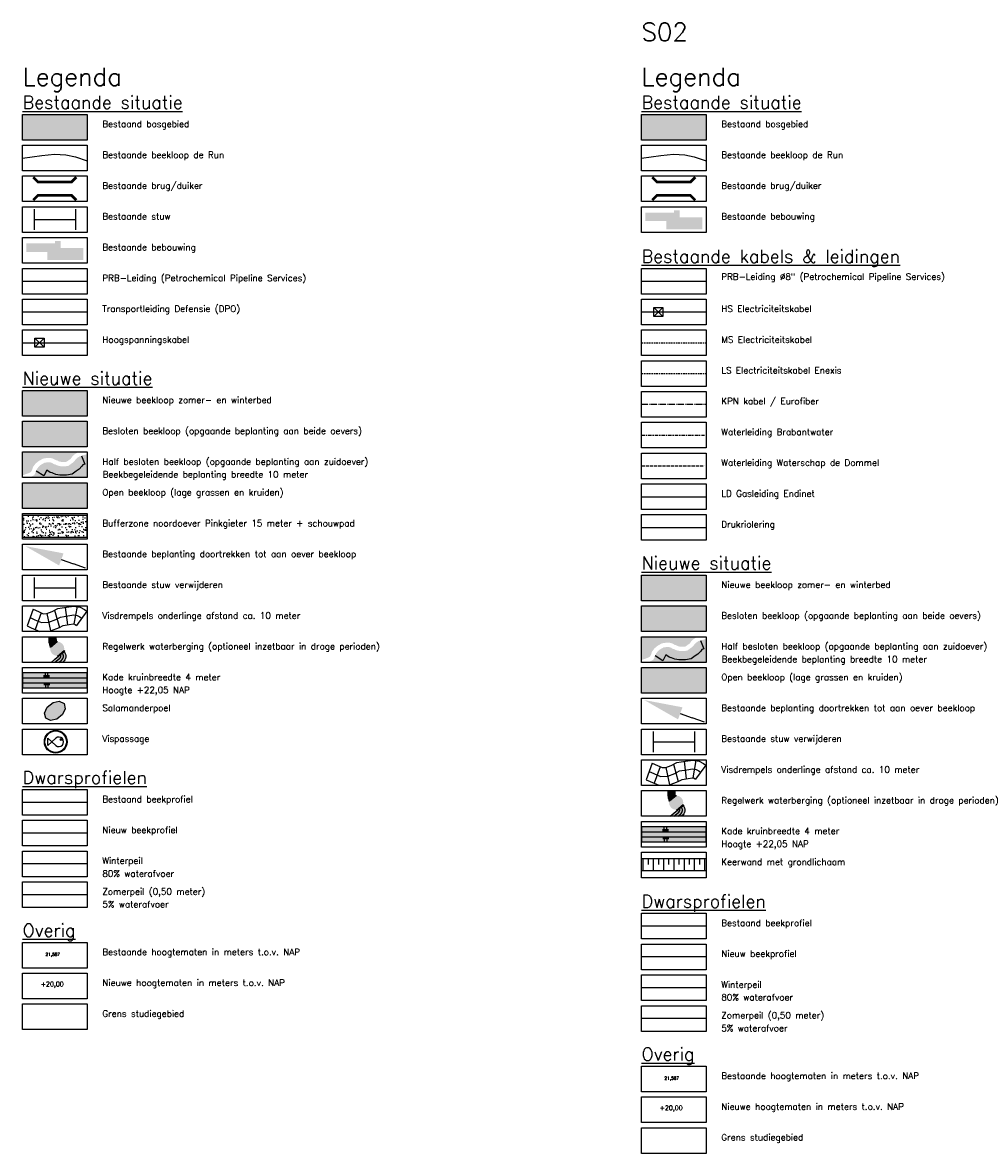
# Model space of a CAD drawing. Header units: metres. Extents: x 157363 to 163901, y 363627 to 366951.
# Tile 2 of 9: x 157363 to 158111, y 365309 to 366190. Entities that reach past the tile are written whole.
import ezdxf
from ezdxf.enums import TextEntityAlignment as Align

# ---------------------------------------------------------------- set-up
doc = ezdxf.new("R2010")
doc.units = ezdxf.units.M
for name, pattern in [('ACAD_ISO05W100_3', [3.4, 2.5, -0.3, 0, -0.3, 0, -0.3]), ('DASHDOT3', [5.08, 2.54, -1.27, 0, -1.27]), ('DIVIDE4', [3.15, 1.26, -0.63, 0, -0.63, 0, -0.63]), ('HIDDEN4', [0.9525, 0.635, -0.3175])]:
    doc.linetypes.add(name, pattern=pattern)
doc.layers.get('defpoints').update_dxf_attribs({"lineweight": 50})
for name, color, linetype, true_color in [('Begroeiing in winterbed', 7, 'Continuous', 0x45713d), ('Grasland in winterbed', 7, 'Continuous', 0x71c350), ('Salamanderpoel', 7, 'Continuous', 0xb0c7f3), ('Stuw te verwijdereen', 1, 'Continuous', 0xff0000)]:
    doc.layers.add(name, color=color, linetype=linetype, true_color=true_color)
for name, color, linetype in [('Bufferzone + onderhoudspad', 55, 'Continuous'), ('D_KLE_ELECTRA LAAGSPANNING_ENEXIS', 170, 'HIDDEN4'), ('D_KLE_ELECTRA MIDDENSPANNING', 80, 'HIDDEN4'), ('D_KLE_GAS LD_ENDINET', 170, 'GAS_LINE_LD'), ('D_KLE_KPN', 80, 'ACAD_ISO05W100_3'), ('D_KLE_WATERLEIDING_BRABANTWATER', 170, 'DASHDOT3'), ('D_KLE_WATERLEIDING_WATERSCHAP DE DOMMEL', 170, 'DIVIDE4'), ('Defensie Pijpleiding Organisatie', 32, 'Continuous'), ('Doortrekken beplanting tot aan waterloop', 1, 'Continuous'), ('Drempels', 7, 'Continuous'), ('Dwarsprofielen', 7, 'Continuous'), ('Hoogspanningsleiding', 2, 'Continuous'), ('Hoogspanningsmast', 2, 'Continuous'), ('O_GRO_KEERMUUR', 6, 'Continuous'), ('O_GRO_TALUDLIJN', 6, 'Continuous'), ('O_RIO_ONDER DRUK', 4, 'Persleiding'), ('O_WEG_DAMWAND', 1, 'ZIGZAG2'), ('Petrochemical Pipeline Services', 24, 'Continuous'), ('Regelwerk waterberging', 36, 'Continuous'), ('Stuw', 4, 'Continuous'), ('Tekst maatregelen', 1, 'Continuous'), ('Z_ZZZ_BESTAANDE HOOGTEN', 8, 'Continuous'), ('Z_ZZZ_LEGENDA', 3, 'Continuous'), ('Z_ZZZ_T018', 1, 'Continuous'), ('Z_ZZZ_T025', 3, 'Continuous'), ('Z_ZZZ_T050', 4, 'Continuous'), ('Z_ZZZ_T070', 5, 'Continuous')]:
    doc.layers.add(name, color=color, linetype=linetype)
doc.styles.add('ROMANS', font='ROMANS')
doc.styles.add('ROMANS1_500_25', font='romans.shx', dxfattribs={"height": 1.25})
doc.styles.add('ROMANS1_500_50', font='romans.shx', dxfattribs={"height": 2.5})
doc.linetypes.add('GAS_LINE_LD', pattern='A,2,-1.016,["GAS-LD",Standard,S=0.508,R=0,X=-0.508,Y=-0.254],-2.8', length=5.816)
doc.linetypes.add('Persleiding', pattern='A,1,-2.5,[11,DHV.shx,S=0.8,R=0,X=0,Y=0],-2.5', length=6)
doc.linetypes.add('ZIGZAG2', pattern='A,0.000635,-0.129,[131,ltypeshp.shx,S=0.129,R=0,X=-0.129,Y=0],-0.258,[131,ltypeshp.shx,S=0.129,R=180,X=0.129,Y=0],-0.129', length=0.516635)
doc.dimstyles.get("Standard").update_dxf_attribs({"dimtxt": 0.18, "dimasz": 0.18, "dimexe": 0.18, "dimexo": 0.0625, "dimgap": 0.09, "dimtad": 0, "dimtih": 1, "dimtoh": 1, "dimdec": 4, "dimzin": 0, "dimdsep": 46, "dimtxsty": 'Standard', "dimcen": 0.09, "dimadec": 0, "dimazin": 0, "dimtfac": 1, "dimtdec": 4, "dimtofl": 0, "dimtmove": 0, "dimatfit": 3, "dimfxl": 1, "dimtolj": 1, "dimtzin": 0, "dimarcsym": 0})

# ---------------------------------------------------------------- blocks, each defined once
blk = doc.blocks.new('*D27')
at = {"layer": 'defpoints', "color": 0, "transparency": 16777216}
for p in [(157365.43, 365781.96), (157412.32, 365764.66), (157412.32, 365764.66)]:
    blk.add_point(p, dxfattribs=at)
at = {"layer": 'Doortrekken beplanting tot aan waterloop', "color": 0, "lineweight": -2, "transparency": 16777216}
for p in [(157393.57, 365771.57), (157412.32, 365764.66)]:
    blk.add_line(p, (157402.95, 365768.11), dxfattribs=at)
at = {"layer": 'Doortrekken beplanting tot aan waterloop', "color": 0, "transparency": 16777216}
blk.add_solid([(157395.3, 365776.27), (157391.84, 365766.88), (157365.43, 365781.96)], dxfattribs=at)
at = {"layer": 'Doortrekken beplanting tot aan waterloop', "color": 0, "transparency": 16777216, "insert": (157402.95, 365768.11), "char_height": 0.0001, "attachment_point": 5}
blk.add_mtext('\\A1;.', dxfattribs=at)
blk = doc.blocks.new('_None')
blk = doc.blocks.new('HOOGSPANNINGSMAST', base_point=(145352.943551, 377227.742))
at = {"layer": 'Hoogspanningsmast'}
blk.add_lwpolyline([(145352.943551, 377226.742), (145351.943551, 377227.742), (145352.943551, 377228.742), (145353.943551, 377227.742)], close=True, dxfattribs=at)
for points in [[(145352.943551, 377226.742), (145352.943551, 377228.742)], [(145351.943551, 377227.742), (145353.943551, 377227.742)]]:
    blk.add_lwpolyline(points, dxfattribs=at)
blk = doc.blocks.new('*D26')
at = {"layer": 'defpoints', "color": 0, "transparency": 16777216}
for p in [(157847.78, 365661.96), (157894.68, 365644.66), (157894.68, 365644.66)]:
    blk.add_point(p, dxfattribs=at)
at = {"layer": 'Doortrekken beplanting tot aan waterloop', "color": 0, "lineweight": -2, "transparency": 16777216}
for p in [(157875.93, 365651.57), (157894.68, 365644.66)]:
    blk.add_line(p, (157885.31, 365648.11), dxfattribs=at)
at = {"layer": 'Doortrekken beplanting tot aan waterloop', "color": 0, "transparency": 16777216}
blk.add_solid([(157877.66, 365656.27), (157874.2, 365646.88), (157847.78, 365661.96)], dxfattribs=at)
at = {"layer": 'Doortrekken beplanting tot aan waterloop', "color": 0, "transparency": 16777216, "insert": (157885.31, 365648.11), "char_height": 0.0001, "attachment_point": 5}
blk.add_mtext('\\A1;.', dxfattribs=at)

msp = doc.modelspace()

# ---------------------------------------------------------------- hatches: boundary and pattern name
at = {"true_color": 0xc6ffb3}
for points in [[(157363.41352, 366118.45141), (157413.66948, 366118.45141), (157413.66948, 366098.45141), (157363.41352, 366098.45141)], [(157845.77038, 366118.45141), (157896.02634, 366118.45141), (157896.02634, 366098.45141), (157845.77038, 366098.45141)]]:
    msp.add_hatch(color=71, dxfattribs=at).paths.add_polyline_path(points)
for points in [[(157893.10622, 366038.32365), (157875.4808, 366038.32365), (157875.4808, 366043.66858), (157870.9383, 366043.66858), (157870.9383, 366041.83233), (157848.77038, 366041.83233), (157848.77038, 366035.23332), (157865.10905, 366035.23332), (157865.10905, 366028.94395), (157893.10622, 366028.94395)], [(157410.74936, 366014.32365), (157393.12394, 366014.32365), (157393.12394, 366019.66858), (157388.58144, 366019.66858), (157388.58144, 366017.83233), (157366.41352, 366017.83233), (157366.41352, 366011.23332), (157382.75219, 366011.23332), (157382.75219, 366004.94395), (157410.74936, 366004.94395)]]:
    msp.add_hatch(color=254).paths.add_polyline_path(points)
at = {"layer": 'Begroeiing in winterbed'}
for points in [[(157413.66948, 365883.31722), (157413.66948, 365903.31722), (157363.41352, 365903.31722), (157363.41352, 365883.31722)], [(157413.66948, 365859.31722), (157413.66948, 365879.31722), (157363.41352, 365879.31722), (157363.41352, 365859.31722)], [(157402.76722, 365847.15003), (157401.07686, 365845.97459), (157399.14278, 365844.52441), (157397.09492, 365844.15265), (157395.03141, 365844.15265), (157393.22495, 365844.15265), (157391.21928, 365844.55327), (157389.86352, 365845.06166), (157389.12948, 365845.48977), (157387.71412, 365845.84376), (157386.56941, 365846.60603), (157385.71915, 365846.97783), (157384.64963, 365847.28298), (157382.6936, 365847.22566), (157380.39816, 365846.88129), (157379.30386, 365846.22543), (157377.40892, 365845.15232), (157375.88591, 365843.74664), (157374.59669, 365842.06649), (157374.09819, 365840.38304), (157380.03872, 365836.6122), (157382.2656, 365841.06196), (157384.84161, 365839.34658), (157386.46398, 365838.94081), (157386.8498, 365838.71579), (157389.29228, 365837.7999), (157392.53268, 365837.15265), (157395.03141, 365837.15265), (157397.72515, 365837.15265), (157402.01953, 365837.93224), (157405.17601, 365840.29897), (157407.36305, 365841.8198), (157409.53294, 365844.12429), (157410.35858, 365845.32412), (157411.21874, 365845.59255), (157411.95612, 365845.90841), (157409.24818, 365852.36363), (157408.79162, 365852.16806), (157407.82218, 365851.86553), (157406.59676, 365851.1069), (157405.92362, 365850.65839), (157404.79369, 365849.58542), (157404.06972, 365848.53333)], [(157896.02634, 365739.31722), (157896.02634, 365759.31722), (157845.77038, 365759.31722), (157845.77038, 365739.31722)], [(157896.02634, 365715.31722), (157896.02634, 365735.31722), (157845.77038, 365735.31722), (157845.77038, 365715.31722)], [(157885.12408, 365703.15003), (157883.43371, 365701.97459), (157881.49964, 365700.52441), (157879.45178, 365700.15265), (157877.38827, 365700.15265), (157875.58181, 365700.15265), (157873.57614, 365700.55327), (157872.22038, 365701.06166), (157871.48634, 365701.48977), (157870.07098, 365701.84376), (157868.92627, 365702.60603), (157868.076, 365702.97783), (157867.00649, 365703.28298), (157865.05046, 365703.22566), (157862.75502, 365702.88129), (157861.66072, 365702.22543), (157859.76577, 365701.15232), (157858.24277, 365699.74664), (157856.95355, 365698.06649), (157856.45505, 365696.38304), (157862.39558, 365692.6122), (157864.62246, 365697.06196), (157867.19847, 365695.34658), (157868.82083, 365694.94081), (157869.20666, 365694.71579), (157871.64914, 365693.7999), (157874.88954, 365693.15265), (157877.38827, 365693.15265), (157880.08201, 365693.15265), (157884.37639, 365693.93224), (157887.53287, 365696.29897), (157889.71991, 365697.8198), (157891.8898, 365700.12429), (157892.71544, 365701.32412), (157893.5756, 365701.59255), (157894.31298, 365701.90841), (157891.60504, 365708.36363), (157891.14848, 365708.16806), (157890.17904, 365707.86553), (157888.95362, 365707.1069), (157888.28048, 365706.65839), (157887.15055, 365705.58542), (157886.42658, 365704.53333)]]:
    msp.add_hatch(color=256, dxfattribs=at).paths.add_polyline_path(points)
at = {"layer": 'Bufferzone + onderhoudspad'}
h = msp.add_hatch(dxfattribs=at)
h.set_pattern_fill('AR-SAND', color=256, scale=2.5, style=0)
h.set_pattern_definition([(37.5, (0, -24), (-0.157483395, 4.817059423), [0, -3.8, 0, -4.25, 0, -4.0625]), (7.5, (0, -24), (4.42444176, 7.05536516), [0, -2.05, 0, -3.425, 0, -1.3125]), (327.5, (-3.075, -24), (7.785354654, 0.014147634), [0, -1.25, 0, -4.5, 0, -5.875]), (317.5, (-3.075, -24), (7.51531651, 2.19418891), [0, -0.625, 0, -2.95, 0, -3.375])])
h.paths.add_polyline_path([(157363.41352, 365788.81722), (157413.66948, 365788.81722), (157413.66948, 365805.81722), (157363.41352, 365805.81722)])
at = {"layer": 'Grasland in winterbed'}
h = msp.add_hatch(color=256, dxfattribs=at)
h.paths.add_polyline_path([(157363.41352, 365837.1232), (157368.13785, 365838.81716), (157370.00574, 365839.80266), (157370.92335, 365841.63622), (157371.51558, 365843.63621), (157373.36584, 365846.04754), (157375.39162, 365847.91726), (157377.59195, 365849.16331), (157379.22784, 365850.14376), (157382.39051, 365850.61824), (157385.07625, 365850.69694), (157386.87185, 365850.18462), (157388.20528, 365849.60156), (157389.10934, 365848.99954), (157390.42415, 365848.67069), (157391.32733, 365848.14394), (157392.15526, 365847.83348), (157393.5612, 365847.55265), (157395.03141, 365847.55265), (157396.78881, 365847.55265), (157397.7455, 365847.72632), (157399.08584, 365848.73131), (157400.53496, 365849.739), (157401.41616, 365850.67486), (157402.19446, 365851.80591), (157403.79471, 365853.3255), (157404.75879, 365853.96786), (157406.39848, 365854.98295), (157407.46965, 365855.31722), (157363.41352, 365855.31722)])
h.paths.add_polyline_path([(157413.66948, 365853.56353), (157409.70473, 365852.5592), (157409.24818, 365852.36363), (157411.95612, 365845.90841), (157411.21874, 365845.59255), (157410.35858, 365845.32412), (157409.53294, 365844.12429), (157407.36305, 365841.8198), (157405.17601, 365840.29897), (157402.01953, 365837.93224), (157397.72515, 365837.15265), (157395.03141, 365837.15265), (157392.53268, 365837.15265), (157389.29228, 365837.7999), (157386.8498, 365838.71579), (157386.46398, 365838.94081), (157384.84161, 365839.34658), (157382.2656, 365841.06196), (157380.03872, 365836.6122), (157374.09819, 365840.38304), (157372.55774, 365837.30489), (157369.51175, 365835.69783), (157368.45027, 365835.31722), (157413.66948, 365835.31722)])
for points in [[(157363.41352, 365831.31722), (157363.41352, 365811.31722), (157413.66948, 365811.31722), (157413.66948, 365831.31722)], [(157845.77038, 365687.31722), (157845.77038, 365667.31722), (157896.02634, 365667.31722), (157896.02634, 365687.31722)]]:
    msp.add_hatch(color=256, dxfattribs=at).paths.add_polyline_path(points)
h = msp.add_hatch(color=256, dxfattribs=at)
h.paths.add_polyline_path([(157845.77038, 365693.1232), (157850.49471, 365694.81716), (157852.3626, 365695.80266), (157853.28021, 365697.63622), (157853.87244, 365699.63621), (157855.7227, 365702.04754), (157857.74848, 365703.91726), (157859.94881, 365705.16331), (157861.5847, 365706.14376), (157864.74737, 365706.61824), (157867.43311, 365706.69694), (157869.22871, 365706.18462), (157870.56214, 365705.60156), (157871.46619, 365704.99954), (157872.78101, 365704.67069), (157873.68418, 365704.14394), (157874.51212, 365703.83348), (157875.91805, 365703.55265), (157877.38827, 365703.55265), (157879.14566, 365703.55265), (157880.10236, 365703.72632), (157881.4427, 365704.73131), (157882.89182, 365705.739), (157883.77301, 365706.67486), (157884.55132, 365707.80591), (157886.15157, 365709.3255), (157887.11564, 365709.96786), (157888.75534, 365710.98295), (157889.82651, 365711.31722), (157845.77038, 365711.31722)])
h.paths.add_polyline_path([(157896.02634, 365709.56353), (157892.06159, 365708.5592), (157891.60504, 365708.36363), (157894.31298, 365701.90841), (157893.5756, 365701.59255), (157892.71544, 365701.32412), (157891.8898, 365700.12429), (157889.71991, 365697.8198), (157887.53287, 365696.29897), (157884.37639, 365693.93224), (157880.08201, 365693.15265), (157877.38827, 365693.15265), (157874.88954, 365693.15265), (157871.64914, 365693.7999), (157869.20666, 365694.71579), (157868.82083, 365694.94081), (157867.19847, 365695.34658), (157864.62246, 365697.06196), (157862.39558, 365692.6122), (157856.45505, 365696.38304), (157854.9146, 365693.30489), (157851.86861, 365691.69783), (157850.80713, 365691.31722), (157896.02634, 365691.31722)])
at = {"layer": 'O_GRO_TALUDLIJN', "true_color": 0x957e7e}
h = msp.add_hatch(color=252, dxfattribs=at)
edge = h.paths.add_edge_path()
edge.add_line((157389.63985, 365711.31722), (157383.92722, 365711.31722))
edge.add_line((157383.92722, 365711.31722), (157383.9394, 365707.17313))
edge.add_arc((157389.42624, 365707.12761), 5.48702, 179.5247041, 218.71951789)
edge.add_line((157385.14516, 365703.69543), (157389.71081, 365707.41428))
edge.add_line((157389.71081, 365707.41428), (157389.63985, 365711.31722))
h = msp.add_hatch(color=252, dxfattribs=at)
edge = h.paths.add_edge_path()
edge.add_line((157385.6033, 365691.31722), (157391.63464, 365691.31722))
edge.add_line((157391.63464, 365691.31722), (157393.8262, 365693.12026))
edge.add_arc((157391.32301, 365696.11092), 3.9, 309.9293372, 399.44740509)
edge.add_line((157394.33463, 365698.58886), (157391.32003, 365696.1088))
edge.add_arc((157393.16386, 365693.87044), 2.9, 129.4796056, 129.96948435)
edge.add_line((157391.30096, 365696.09296), (157385.6033, 365691.31722))
edge = h.paths.add_edge_path()
edge.add_line((157391.63464, 365691.31722), (157394.52194, 365691.31722))
edge.add_line((157394.52194, 365691.31722), (157394.95483, 365691.66593))
edge.add_arc((157391.28516, 365696.15742), 5.8, 309.24978702, 398.85381909)
edge.add_line((157395.8019, 365699.79597), (157394.33465, 365698.58883))
edge.add_arc((157391.32301, 365696.11092), 3.9, -50.0706628, 39.44682278, ccw=False)
edge.add_line((157393.8262, 365693.12026), (157391.63464, 365691.31722))
for points in [[(157413.66948, 365683.11722), (157363.41352, 365683.11722), (157363.41352, 365671.51722), (157413.66948, 365671.51722)], [(157896.02634, 365563.11722), (157845.77038, 365563.11722), (157845.77038, 365551.51722), (157896.02634, 365551.51722)]]:
    msp.add_hatch(color=252, dxfattribs=at).paths.add_polyline_path(points)
h = msp.add_hatch(color=252, dxfattribs=at)
edge = h.paths.add_edge_path()
edge.add_line((157871.99671, 365591.31722), (157866.28408, 365591.31722))
edge.add_line((157866.28408, 365591.31722), (157866.29626, 365587.17313))
edge.add_arc((157871.78309, 365587.12761), 5.48702, 179.5247041, 218.71951789)
edge.add_line((157867.50202, 365583.69543), (157872.06767, 365587.41428))
edge.add_line((157872.06767, 365587.41428), (157871.99671, 365591.31722))
h = msp.add_hatch(color=252, dxfattribs=at)
edge = h.paths.add_edge_path()
edge.add_line((157867.96016, 365571.31722), (157873.9915, 365571.31722))
edge.add_line((157873.9915, 365571.31722), (157876.18306, 365573.12026))
edge.add_arc((157873.67987, 365576.11092), 3.9, 309.9293372, 399.44740509)
edge.add_line((157876.69148, 365578.58886), (157873.67689, 365576.1088))
edge.add_arc((157875.52072, 365573.87044), 2.9, 129.4796056, 129.96948435)
edge.add_line((157873.65782, 365576.09296), (157867.96016, 365571.31722))
edge = h.paths.add_edge_path()
edge.add_line((157873.9915, 365571.31722), (157876.8788, 365571.31722))
edge.add_line((157876.8788, 365571.31722), (157877.31169, 365571.66593))
edge.add_arc((157873.64202, 365576.15742), 5.8, 309.24978702, 398.85381909)
edge.add_line((157878.15876, 365579.79597), (157876.69151, 365578.58883))
edge.add_arc((157873.67987, 365576.11092), 3.9, -50.0706628, 39.44682278, ccw=False)
edge.add_line((157876.18306, 365573.12026), (157873.9915, 365571.31722))
at = {"layer": 'Regelwerk waterberging'}
h = msp.add_hatch(color=256, dxfattribs=at)
edge = h.paths.add_edge_path()
edge.add_arc((157390.37437, 365701.92071), 5.55262, 0, 360)
h = msp.add_hatch(color=256, dxfattribs=at)
edge = h.paths.add_edge_path()
edge.add_arc((157872.73123, 365581.92071), 5.55262, 0, 360)
at = {"layer": 'Salamanderpoel'}
msp.add_hatch(color=256, dxfattribs=at).paths.add_polyline_path([(157395.71849, 365659.16041), (157396.68439, 365655.14088), (157394.6142, 365650.57896), (157390.12249, 365646.99068), (157385.21533, 365645.97927), (157381.50747, 365647.80882), (157380.54157, 365651.82835), (157382.61176, 365656.39028), (157387.10348, 365659.97856), (157392.01064, 365660.98997)])
at = {"layer": 'Tekst maatregelen'}
h = msp.add_hatch(color=256, dxfattribs=at)
edge = h.paths.add_edge_path()
edge.add_arc((157389.16974, 365629.44241), 8.83289, 0, 360)
edge = h.paths.add_edge_path(flags=17)
edge.add_arc((157389.16974, 365629.44241), 8.38736, 0, 360)
h = msp.add_hatch(color=256, dxfattribs=at)
edge = h.paths.add_edge_path()
edge.add_arc((157393.35601, 365631.20641), 0.70299, 0, 360)

# ---------------------------------------------------------------- linework, layer by layer
at = {"layer": 'Begroeiing in winterbed'}
for points in [[(157409.24818, 365852.36363), (157411.95612, 365845.90841), (157411.21874, 365845.59255), (157410.35858, 365845.32412), (157409.53294, 365844.12429), (157407.36305, 365841.8198), (157405.17601, 365840.29897), (157402.01953, 365837.93224), (157397.72515, 365837.15265), (157395.03141, 365837.15265), (157392.53268, 365837.15265), (157389.29228, 365837.7999), (157386.8498, 365838.71579), (157386.46398, 365838.94081), (157384.84161, 365839.34658), (157382.2656, 365841.06196), (157380.03872, 365836.6122), (157374.09819, 365840.38304)], [(157891.60504, 365708.36363), (157894.31298, 365701.90841), (157893.5756, 365701.59255), (157892.71544, 365701.32412), (157891.8898, 365700.12429), (157889.71991, 365697.8198), (157887.53287, 365696.29897), (157884.37639, 365693.93224), (157880.08201, 365693.15265), (157877.38827, 365693.15265), (157874.88954, 365693.15265), (157871.64914, 365693.7999), (157869.20666, 365694.71579), (157868.82083, 365694.94081), (157867.19847, 365695.34658), (157864.62246, 365697.06196), (157862.39558, 365692.6122), (157856.45505, 365696.38304)]]:
    msp.add_lwpolyline(points, dxfattribs=at)
at = {"layer": 'Bufferzone + onderhoudspad', "flags": 128}
msp.add_lwpolyline([(157363.41352, 365788.81722), (157413.66948, 365788.81722), (157413.66948, 365805.81722), (157363.41352, 365805.81722)], close=True, dxfattribs=at)
at = {"layer": 'D_KLE_ELECTRA LAAGSPANNING_ENEXIS', "ltscale": 2}
msp.add_lwpolyline([(157845.77038, 365916.45141), (157896.02634, 365916.45141)], dxfattribs=at)
at = {"layer": 'D_KLE_ELECTRA MIDDENSPANNING', "ltscale": 2}
msp.add_lwpolyline([(157845.77038, 365940.45141), (157896.02634, 365940.45141)], dxfattribs=at)
at = {"layer": 'D_KLE_GAS LD_ENDINET', "ltscale": 2}
msp.add_lwpolyline([(157845.77038, 365820.45141), (157896.02634, 365820.45141)], dxfattribs=at)
at = {"layer": 'D_KLE_KPN', "ltscale": 2}
msp.add_lwpolyline([(157845.77038, 365892.45141), (157896.02634, 365892.45141)], dxfattribs=at)
at = {"layer": 'D_KLE_WATERLEIDING_BRABANTWATER'}
msp.add_lwpolyline([(157845.77038, 365868.45141), (157896.02634, 365868.45141)], dxfattribs=at)
at = {"layer": 'D_KLE_WATERLEIDING_WATERSCHAP DE DOMMEL', "ltscale": 2}
msp.add_lwpolyline([(157845.77038, 365844.45141), (157896.02634, 365844.45141)], dxfattribs=at)
at = {"layer": 'Defensie Pijpleiding Organisatie'}
msp.add_lwpolyline([(157363.41352, 365964.45141), (157413.66948, 365964.45141)], dxfattribs=at)
at = {"layer": 'Drempels', "color": 5}
msp.add_lwpolyline([(157363.41352, 366084.45141), (157378.34885, 366086.35129), (157388.30462, 366087.48877), (157397.1232, 366087.01489), (157404.51849, 366085.30866), (157413.66948, 366082.27607)], dxfattribs=at)
at = {"layer": 'Drempels', "color": 170}
msp.add_lwpolyline([(157845.77038, 366084.45141), (157860.70571, 366086.35129), (157870.66147, 366087.48877), (157879.48006, 366087.01489), (157886.87535, 366085.30866), (157896.02634, 366082.27607)], dxfattribs=at)
at = {"layer": 'Drempels', "const_width": 2.09135, "flags": 128}
for points in [[(157371.7101, 366069.45766), (157375.40713, 366065.76063), (157401.54906, 366065.76063), (157401.54906, 366065.76063), (157405.24609, 366069.45766)], [(157854.06696, 366069.45766), (157857.76399, 366065.76063), (157883.90592, 366065.76063), (157883.90592, 366065.76063), (157887.60295, 366069.45766)], [(157371.7101, 366051.60683), (157375.40713, 366055.30386), (157401.54906, 366055.30386), (157401.54906, 366055.30386), (157405.24609, 366051.60683)], [(157854.06696, 366051.60683), (157857.76399, 366055.30386), (157883.90592, 366055.30386), (157883.90592, 366055.30386), (157887.60295, 366051.60683)]]:
    msp.add_lwpolyline(points, dxfattribs=at)
at = {"layer": 'Drempels'}
for points in [[(157371.68241, 365732.67221), (157375.70877, 365730.83216), (157379.43216, 365729.2421), (157382.27941, 365729.35384), (157386.38173, 365731.02117), (157390.78225, 365733.22287), (157397.57397, 365734.36107), (157403.33242, 365735.18855), (157408.30503, 365734.29633), (157411.60229, 365732.54948), (157413.47044, 365731.16831)], [(157371.68241, 365732.67221), (157366.89278, 365719.81648)], [(157369.2876, 365726.24434), (157372.94296, 365724.57384), (157378.16154, 365722.34527), (157383.74523, 365722.5644), (157389.20469, 365724.78332), (157392.92549, 365726.64493), (157398.62609, 365727.60028), (157403.21177, 365728.25923), (157406.0457, 365727.75075), (157407.94679, 365726.74357), (157409.4031, 365725.66689)], [(157377.94258, 365729.87822), (157373.16009, 365717.04167)], [(157382.27941, 365729.35384), (157385.21106, 365715.77495)], [(157388.36, 365732.01095), (157392.02765, 365718.54546)], [(157396.61476, 365734.20032), (157398.26128, 365720.60203)], [(157405.81872, 365734.74244), (157403.43875, 365721.26754)], [(157413.47044, 365731.16831), (157405.33576, 365720.16546)], [(157366.89278, 365719.81648), (157370.17716, 365718.31551), (157376.89093, 365715.44843), (157385.21106, 365715.77495), (157392.02765, 365718.54546), (157395.06874, 365720.067), (157399.6782, 365720.83948), (157403.09113, 365721.32991), (157403.78637, 365721.20517), (157404.29129, 365720.93767), (157405.33576, 365720.16546)], [(157854.03927, 365612.67221), (157849.24964, 365599.81648)], [(157854.03927, 365612.67221), (157858.06563, 365610.83216), (157861.78902, 365609.2421), (157864.63627, 365609.35384), (157868.73859, 365611.02117), (157873.13911, 365613.22287), (157879.93083, 365614.36107), (157885.68928, 365615.18855), (157890.66189, 365614.29633), (157893.95915, 365612.54948), (157895.8273, 365611.16831)], [(157870.71686, 365612.01095), (157874.38451, 365598.54546)], [(157878.97162, 365614.20032), (157880.61814, 365600.60203)], [(157888.17558, 365614.74244), (157885.79561, 365601.26754)], [(157851.64445, 365606.24434), (157855.29982, 365604.57384), (157860.5184, 365602.34527), (157866.10209, 365602.5644), (157871.56155, 365604.78332), (157875.28235, 365606.64493), (157880.98295, 365607.60028), (157885.56863, 365608.25923), (157888.40255, 365607.75075), (157890.30365, 365606.74357), (157891.75996, 365605.66689)], [(157860.29944, 365609.87822), (157855.51695, 365597.04167)], [(157864.63627, 365609.35384), (157867.56792, 365595.77495)], [(157895.8273, 365611.16831), (157887.69262, 365600.16546)], [(157849.24964, 365599.81648), (157852.53402, 365598.31551), (157859.24779, 365595.44843), (157867.56792, 365595.77495), (157874.38451, 365598.54546), (157877.4256, 365600.067), (157882.03506, 365600.83948), (157885.44799, 365601.32991), (157886.14322, 365601.20517), (157886.64815, 365600.93767), (157887.69262, 365600.16546)]]:
    msp.add_lwpolyline(points, dxfattribs=at)
at = {"layer": 'Dwarsprofielen', "color": 8}
for points in [[(157413.66948, 365582.18304), (157363.41352, 365582.18304)], [(157896.02634, 365485.67874), (157845.77038, 365485.67874)]]:
    msp.add_lwpolyline(points, dxfattribs=at)
at = {"layer": 'Dwarsprofielen', "color": 1}
for points in [[(157413.66948, 365558.18304), (157363.41352, 365558.18304)], [(157896.02634, 365461.67874), (157845.77038, 365461.67874)]]:
    msp.add_lwpolyline(points, dxfattribs=at)
at = {"layer": 'Dwarsprofielen', "color": 140}
for points in [[(157413.66948, 365534.18304), (157363.41352, 365534.18304)], [(157896.02634, 365437.67874), (157845.77038, 365437.67874)]]:
    msp.add_lwpolyline(points, dxfattribs=at)
at = {"layer": 'Dwarsprofielen', "color": 160}
for points in [[(157413.66948, 365510.18304), (157363.41352, 365510.18304)], [(157896.02634, 365413.67874), (157845.77038, 365413.67874)]]:
    msp.add_lwpolyline(points, dxfattribs=at)
at = {"layer": 'Hoogspanningsleiding'}
for points in [[(157845.77038, 365964.45141), (157896.02634, 365964.45141)], [(157363.41352, 365940.45141), (157413.66948, 365940.45141)]]:
    msp.add_lwpolyline(points, dxfattribs=at)
at = {"layer": 'O_GRO_KEERMUUR'}
for points in [[(157390.41425, 365707.34238), (157385.07326, 365702.99199), (157384.75749, 365703.37966), (157390.09848, 365707.73005)], [(157390.61914, 365696.17948), (157395.87035, 365700.49975), (157396.18802, 365700.11363), (157390.93681, 365695.79336)], [(157872.77111, 365587.34238), (157867.43012, 365582.99199), (157867.11435, 365583.37966), (157872.45534, 365587.73005)], [(157872.976, 365576.17948), (157878.22721, 365580.49975), (157878.54488, 365580.11363), (157873.29367, 365575.79336)]]:
    msp.add_lwpolyline(points, close=True, dxfattribs=at)
at = {"layer": 'O_GRO_TALUDLIJN'}
for points in [[(157383.92722, 365711.31722), (157383.9394, 365707.17313, 0.172706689), (157385.14516, 365703.69543), (157389.71081, 365707.41428), (157389.63985, 365711.31722)], [(157385.76959, 365711.31722), (157385.81314, 365707.17206, 0.173366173), (157386.61832, 365704.89536)], [(157387.7697, 365711.31722), (157387.8132, 365707.17639, 0.175075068), (157388.169, 365706.15844)], [(157385.6033, 365691.31722), (157388.44541, 365693.69946), (157391.30096, 365696.09296, -0.002451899), (157391.32285, 365696.11112), (157395.8019, 365699.79597, -0.416253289), (157394.89218, 365691.61546), (157394.52194, 365691.31722)], [(157388.48669, 365691.31722), (157389.63075, 365692.25846), (157392.51228, 365694.62915, 0.417773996), (157392.79024, 365697.31809)], [(157391.63464, 365691.31722), (157393.77526, 365693.07835, 0.416699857), (157394.33468, 365698.5888)], [(157866.28408, 365591.31722), (157866.29626, 365587.17313, 0.172706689), (157867.50202, 365583.69543), (157872.06767, 365587.41428), (157871.99671, 365591.31722)], [(157868.12645, 365591.31722), (157868.17, 365587.17206, 0.173366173), (157868.97518, 365584.89536)], [(157870.12656, 365591.31722), (157870.17006, 365587.17639, 0.175075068), (157870.52586, 365586.15844)], [(157867.96016, 365571.31722), (157870.80227, 365573.69946), (157873.65782, 365576.09296, -0.002451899), (157873.67971, 365576.11112), (157878.15876, 365579.79597, -0.416253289), (157877.24904, 365571.61546), (157876.8788, 365571.31722)], [(157870.84355, 365571.31722), (157871.98761, 365572.25846), (157874.86914, 365574.62915, 0.417773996), (157875.14709, 365577.31809)], [(157873.9915, 365571.31722), (157876.13212, 365573.07835, 0.416699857), (157876.69154, 365578.5888)]]:
    msp.add_lwpolyline(points, format="xyb", dxfattribs=at)
for points in [[(157413.66948, 365683.11722), (157363.41352, 365683.11722), (157363.41352, 365671.51722), (157413.66948, 365671.51722)], [(157896.02634, 365563.11722), (157845.77038, 365563.11722), (157845.77038, 365551.51722), (157896.02634, 365551.51722)]]:
    msp.add_lwpolyline(points, close=True, dxfattribs=at)
for points in [[(157381.14524, 365679.31722), (157381.14524, 365683.11722)], [(157383.14524, 365679.31722), (157383.14524, 365683.11722)], [(157363.41352, 365679.31722), (157413.66948, 365679.31722)], [(157363.41352, 365675.31722), (157413.66948, 365675.31722)], [(157380.14524, 365679.31722), (157380.14524, 365681.21722)], [(157380.14524, 365675.31722), (157380.14524, 365673.41722)], [(157381.14524, 365675.31722), (157381.14524, 365671.51722)], [(157382.14524, 365679.31722), (157382.14524, 365681.21722)], [(157382.14524, 365675.31722), (157382.14524, 365673.41722)], [(157383.14524, 365675.31722), (157383.14524, 365671.51722)], [(157384.14524, 365679.31722), (157384.14524, 365681.21722)], [(157384.14524, 365675.31722), (157384.14524, 365673.41722)], [(157845.77038, 365559.31722), (157896.02634, 365559.31722)], [(157862.50209, 365559.31722), (157862.50209, 365561.21722)], [(157863.50209, 365559.31722), (157863.50209, 365563.11722)], [(157864.50209, 365559.31722), (157864.50209, 365561.21722)], [(157865.50209, 365559.31722), (157865.50209, 365563.11722)], [(157866.50209, 365559.31722), (157866.50209, 365561.21722)], [(157845.77038, 365555.31722), (157896.02634, 365555.31722)], [(157862.50209, 365555.31722), (157862.50209, 365553.41722)], [(157863.50209, 365555.31722), (157863.50209, 365551.51722)], [(157864.50209, 365555.31722), (157864.50209, 365553.41722)], [(157865.50209, 365555.31722), (157865.50209, 365551.51722)], [(157866.50209, 365555.31722), (157866.50209, 365553.41722)], [(157846.85108, 365538.45458), (157846.85108, 365529.02254)], [(157850.85108, 365538.45458), (157850.85108, 365533.73856)], [(157854.85108, 365538.45458), (157854.85108, 365529.02254)], [(157858.85108, 365538.45458), (157858.85108, 365533.73856)], [(157862.85108, 365538.45458), (157862.85108, 365529.02254)], [(157866.85108, 365538.45458), (157866.85108, 365533.73856)], [(157870.85108, 365538.45458), (157870.85108, 365529.02254)], [(157874.85108, 365538.45458), (157874.85108, 365533.73856)], [(157878.85108, 365538.45458), (157878.85108, 365529.02254)], [(157882.85108, 365538.45458), (157882.85108, 365533.73856)], [(157886.85108, 365538.45458), (157886.85108, 365529.02254)], [(157890.85108, 365538.45458), (157890.85108, 365533.73856)], [(157894.85108, 365538.45458), (157894.85108, 365529.02254)], [(157845.77038, 365529.02254), (157896.02634, 365529.02254)]]:
    msp.add_lwpolyline(points, dxfattribs=at)
at = {"layer": 'O_RIO_ONDER DRUK'}
msp.add_lwpolyline([(157845.77038, 365796.45141), (157896.02634, 365796.45141)], dxfattribs=at)
at = {"layer": 'O_WEG_DAMWAND', "ltscale": 10, "flags": 128}
msp.add_lwpolyline([(157845.77038, 365538.45458), (157896.02634, 365538.45458)], dxfattribs=at)
at = {"layer": 'O_WEG_DAMWAND', "linetype": 'Continuous', "ltscale": 10, "flags": 128}
msp.add_lwpolyline([(157845.77038, 365538.45458), (157896.02634, 365538.45458)], dxfattribs=at)
at = {"layer": 'Petrochemical Pipeline Services'}
for points in [[(157363.41352, 365988.45141), (157413.66948, 365988.45141)], [(157845.77038, 365988.45141), (157896.02634, 365988.45141)]]:
    msp.add_lwpolyline(points, dxfattribs=at)
at = {"layer": 'Salamanderpoel'}
msp.add_lwpolyline([(157395.71849, 365659.16041), (157396.68439, 365655.14088), (157394.6142, 365650.57896), (157390.12249, 365646.99068), (157385.21533, 365645.97927), (157381.50747, 365647.80882), (157380.54157, 365651.82835), (157382.61176, 365656.39028), (157387.10348, 365659.97856), (157392.01064, 365660.98997)], close=True, dxfattribs=at)
at = {"layer": 'Stuw'}
for points in [[(157372.38305, 366044.53063), (157372.38305, 366028.37218)], [(157404.69995, 366044.53063), (157404.69995, 366028.37218)], [(157372.38305, 366036.45141), (157404.69995, 366036.45141)]]:
    msp.add_lwpolyline(points, dxfattribs=at)
at = {"layer": 'Stuw te verwijdereen'}
for points in [[(157372.38305, 365757.39645), (157372.38305, 365741.238)], [(157404.69995, 365757.39645), (157404.69995, 365741.238)], [(157372.38305, 365749.31722), (157404.69995, 365749.31722)], [(157854.73991, 365637.39645), (157854.73991, 365621.238)], [(157854.73991, 365629.31722), (157887.05681, 365629.31722)], [(157887.05681, 365637.39645), (157887.05681, 365621.238)]]:
    msp.add_lwpolyline(points, dxfattribs=at)
at = {"layer": 'Tekst maatregelen'}
msp.add_lwpolyline([(157382.93378, 365632.26776), (157389.32917, 365626.43129, 2.074964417), (157389.32917, 365632.26776), (157382.93378, 365626.43129)], format="xyb", close=True, dxfattribs=at)
for centre, radius in [((157389.16974, 365629.44241), 8.83289), ((157389.16974, 365629.44241), 8.38736), ((157393.35601, 365631.20641), 0.70299)]:
    msp.add_circle(centre, radius, dxfattribs=at)
at = {"layer": 'Z_ZZZ_T025', "color": 3}
for points in [[(157363.41352, 366118.45141), (157413.66948, 366118.45141), (157413.66948, 366098.45141), (157363.41352, 366098.45141)], [(157845.77038, 366118.45141), (157896.02634, 366118.45141), (157896.02634, 366098.45141), (157845.77038, 366098.45141)], [(157363.41352, 366094.45141), (157413.66948, 366094.45141), (157413.66948, 366074.45141), (157363.41352, 366074.45141)], [(157845.77038, 366094.45141), (157896.02634, 366094.45141), (157896.02634, 366074.45141), (157845.77038, 366074.45141)], [(157363.41352, 366070.45141), (157413.66948, 366070.45141), (157413.66948, 366050.45141), (157363.41352, 366050.45141)], [(157845.77038, 366070.45141), (157896.02634, 366070.45141), (157896.02634, 366050.45141), (157845.77038, 366050.45141)], [(157363.41352, 366046.45141), (157413.66948, 366046.45141), (157413.66948, 366026.45141), (157363.41352, 366026.45141)], [(157845.77038, 366046.45141), (157896.02634, 366046.45141), (157896.02634, 366026.45141), (157845.77038, 366026.45141)], [(157363.41352, 366022.45141), (157413.66948, 366022.45141), (157413.66948, 366002.45141), (157363.41352, 366002.45141)], [(157363.41352, 365998.45141), (157413.66948, 365998.45141), (157413.66948, 365978.45141), (157363.41352, 365978.45141)], [(157845.77038, 365998.45141), (157896.02634, 365998.45141), (157896.02634, 365978.45141), (157845.77038, 365978.45141)], [(157363.41352, 365974.45141), (157413.66948, 365974.45141), (157413.66948, 365954.45141), (157363.41352, 365954.45141)], [(157845.77038, 365974.45141), (157896.02634, 365974.45141), (157896.02634, 365954.45141), (157845.77038, 365954.45141)], [(157363.41352, 365950.45141), (157413.66948, 365950.45141), (157413.66948, 365930.45141), (157363.41352, 365930.45141)], [(157845.77038, 365950.45141), (157896.02634, 365950.45141), (157896.02634, 365930.45141), (157845.77038, 365930.45141)], [(157845.77038, 365926.45141), (157896.02634, 365926.45141), (157896.02634, 365906.45141), (157845.77038, 365906.45141)], [(157363.41352, 365903.31722), (157413.66948, 365903.31722), (157413.66948, 365883.31722), (157363.41352, 365883.31722)], [(157845.77038, 365902.45141), (157896.02634, 365902.45141), (157896.02634, 365882.45141), (157845.77038, 365882.45141)], [(157363.41352, 365879.31722), (157413.66948, 365879.31722), (157413.66948, 365859.31722), (157363.41352, 365859.31722)], [(157845.77038, 365878.45141), (157896.02634, 365878.45141), (157896.02634, 365858.45141), (157845.77038, 365858.45141)], [(157363.41352, 365855.31722), (157413.66948, 365855.31722), (157413.66948, 365835.31722), (157363.41352, 365835.31722)], [(157845.77038, 365854.45141), (157896.02634, 365854.45141), (157896.02634, 365834.45141), (157845.77038, 365834.45141)], [(157363.41352, 365831.31722), (157413.66948, 365831.31722), (157413.66948, 365811.31722), (157363.41352, 365811.31722)], [(157845.77038, 365830.45141), (157896.02634, 365830.45141), (157896.02634, 365810.45141), (157845.77038, 365810.45141)], [(157363.41352, 365807.31722), (157413.66948, 365807.31722), (157413.66948, 365787.31722), (157363.41352, 365787.31722)], [(157845.77038, 365806.45141), (157896.02634, 365806.45141), (157896.02634, 365786.45141), (157845.77038, 365786.45141)], [(157363.41352, 365783.31722), (157413.66948, 365783.31722), (157413.66948, 365763.31722), (157363.41352, 365763.31722)], [(157363.41352, 365759.31722), (157413.66948, 365759.31722), (157413.66948, 365739.31722), (157363.41352, 365739.31722)], [(157845.77038, 365759.31722), (157896.02634, 365759.31722), (157896.02634, 365739.31722), (157845.77038, 365739.31722)], [(157363.41352, 365735.31722), (157413.66948, 365735.31722), (157413.66948, 365715.31722), (157363.41352, 365715.31722)], [(157845.77038, 365735.31722), (157896.02634, 365735.31722), (157896.02634, 365715.31722), (157845.77038, 365715.31722)], [(157363.41352, 365711.31722), (157413.66948, 365711.31722), (157413.66948, 365691.31722), (157363.41352, 365691.31722)], [(157845.77038, 365711.31722), (157896.02634, 365711.31722), (157896.02634, 365691.31722), (157845.77038, 365691.31722)], [(157363.41352, 365687.31722), (157413.66948, 365687.31722), (157413.66948, 365667.31722), (157363.41352, 365667.31722)], [(157845.77038, 365687.31722), (157896.02634, 365687.31722), (157896.02634, 365667.31722), (157845.77038, 365667.31722)], [(157363.41352, 365663.31722), (157413.66948, 365663.31722), (157413.66948, 365643.31722), (157363.41352, 365643.31722)], [(157845.77038, 365663.31722), (157896.02634, 365663.31722), (157896.02634, 365643.31722), (157845.77038, 365643.31722)], [(157363.41352, 365639.31722), (157413.66948, 365639.31722), (157413.66948, 365619.31722), (157363.41352, 365619.31722)], [(157845.77038, 365639.31722), (157896.02634, 365639.31722), (157896.02634, 365619.31722), (157845.77038, 365619.31722)], [(157845.77038, 365615.31722), (157896.02634, 365615.31722), (157896.02634, 365595.31722), (157845.77038, 365595.31722)], [(157363.41352, 365592.18304), (157413.66948, 365592.18304), (157413.66948, 365572.18304), (157363.41352, 365572.18304)], [(157845.77038, 365591.31722), (157896.02634, 365591.31722), (157896.02634, 365571.31722), (157845.77038, 365571.31722)], [(157363.41352, 365568.18304), (157413.66948, 365568.18304), (157413.66948, 365548.18304), (157363.41352, 365548.18304)], [(157845.77038, 365567.31722), (157896.02634, 365567.31722), (157896.02634, 365547.31722), (157845.77038, 365547.31722)], [(157363.41352, 365544.18304), (157413.66948, 365544.18304), (157413.66948, 365524.18304), (157363.41352, 365524.18304)], [(157845.77038, 365543.31722), (157896.02634, 365543.31722), (157896.02634, 365523.31722), (157845.77038, 365523.31722)], [(157363.41352, 365520.18304), (157413.66948, 365520.18304), (157413.66948, 365500.18304), (157363.41352, 365500.18304)], [(157845.77038, 365495.67874), (157896.02634, 365495.67874), (157896.02634, 365475.67874), (157845.77038, 365475.67874)], [(157363.41352, 365473.04886), (157413.66948, 365473.04886), (157413.66948, 365453.04886), (157363.41352, 365453.04886)], [(157845.77038, 365471.67874), (157896.02634, 365471.67874), (157896.02634, 365451.67874), (157845.77038, 365451.67874)], [(157363.41352, 365449.04886), (157413.66948, 365449.04886), (157413.66948, 365429.04886), (157363.41352, 365429.04886)], [(157845.77038, 365447.67874), (157896.02634, 365447.67874), (157896.02634, 365427.67874), (157845.77038, 365427.67874)], [(157363.41352, 365425.04886), (157413.66948, 365425.04886), (157413.66948, 365405.04886), (157363.41352, 365405.04886)], [(157845.77038, 365423.67874), (157896.02634, 365423.67874), (157896.02634, 365403.67874), (157845.77038, 365403.67874)], [(157845.77038, 365376.54456), (157896.02634, 365376.54456), (157896.02634, 365356.54456), (157845.77038, 365356.54456)], [(157845.77038, 365352.54456), (157896.02634, 365352.54456), (157896.02634, 365332.54456), (157845.77038, 365332.54456)], [(157845.77038, 365328.54456), (157896.02634, 365328.54456), (157896.02634, 365308.54456), (157845.77038, 365308.54456)]]:
    msp.add_lwpolyline(points, close=True, dxfattribs=at)

# ---------------------------------------------------------------- block references
at = {"layer": 'Hoogspanningsmast', "xscale": 4.999075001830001, "yscale": 4.999075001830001, "zscale": 4.999075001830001, "rotation": 134.9999999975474}
for p in [(157858.92242, 365964.45141), (157376.56556, 365940.45141)]:
    msp.add_blockref('HOOGSPANNINGSMAST', p, dxfattribs=at)

# ---------------------------------------------------------------- texts
at = {"layer": 'defpoints', "style": 'ROMANS1_500_25'}
msp.add_text('S02', height=14, dxfattribs=at).set_placement((157845.77038, 366175.75485))
at = {"layer": 'Z_ZZZ_BESTAANDE HOOGTEN', "style": 'ROMANS'}
for p in [(157381.21686, 365462.47283), (157863.57372, 365365.96853)]:
    msp.add_text('21,587', height=2.4, dxfattribs=at).set_placement(p)
at = {"layer": 'Z_ZZZ_LEGENDA', "color": 3, "linetype": 'Continuous', "lineweight": 0, "style": 'ROMANS1_500_25'}
for s, p in [('Bestaand bosgebied', (157425.55593, 366110.95141)), ('Bestaand bosgebied', (157907.91279, 366110.95141)), ('Bestaande beekloop de Run', (157425.55593, 366086.95141)), ('Bestaande beekloop de Run', (157907.91279, 366086.95141)), ('Bestaande brug/duiker', (157425.55593, 366062.95141)), ('Bestaande brug/duiker', (157907.91279, 366062.95141)), ('Bestaande stuw', (157425.55593, 366038.95141)), ('Bestaande bebouwing', (157907.91279, 366038.95141)), ('Bestaande bebouwing', (157425.55593, 366014.95141)), ('PRB-Leiding (Petrochemical Pipeline Services)', (157425.55593, 365990.95141)), ('Transportleiding Defensie (DPO)', (157425.55593, 365966.95141)), ('HS Electriciteitskabel', (157907.91279, 365966.95141)), ('Hoogspanningskabel', (157425.55593, 365942.95141)), ('MS Electriciteitskabel', (157907.91279, 365942.95141)), ('LS Electriciteitskabel Enexis', (157907.91279, 365918.95141)), ('Nieuwe beekloop zomer- en winterbed', (157425.55593, 365895.81722)), ('KPN kabel / Eurofiber', (157907.91279, 365894.95141)), ('Besloten beekloop (opgaande beplanting aan beide oevers)', (157425.55593, 365871.81722)), ('Waterleiding Brabantwater', (157907.91279, 365870.95141)), ('Half besloten beekloop (opgaande beplanting aan zuidoever)', (157425.55593, 365847.81722)), ('Waterleiding Waterschap de Dommel', (157907.91279, 365846.95141)), ('Beekbegeleidende beplanting breedte 10 meter', (157425.74957, 365837.81722)), ('Open beekloop (lage grassen en kruiden)', (157425.55593, 365823.81722)), ('LD Gasleiding Endinet', (157907.91279, 365822.95141)), ('Bufferzone noordoever Pinkgieter 15 meter + schouwpad', (157425.55593, 365799.81722)), ('Drukriolering', (157907.91279, 365798.95141)), ('Bestaande beplanting doortrekken tot aan oever beekloop', (157425.55593, 365775.81722)), ('Bestaande stuw verwijderen', (157425.55593, 365751.81722)), ('Nieuwe beekloop zomer- en winterbed', (157907.91279, 365751.81722)), ('Visdrempels onderlinge afstand ca. 10 meter', (157425.55593, 365727.81722)), ('Besloten beekloop (opgaande beplanting aan beide oevers)', (157907.91279, 365727.81722)), ('Regelwerk waterberging (optioneel inzetbaar in droge perioden)', (157425.55593, 365703.81722)), ('Half besloten beekloop (opgaande beplanting aan zuidoever)', (157907.91279, 365703.81722)), ('Beekbegeleidende beplanting breedte 10 meter', (157908.10642, 365693.81722)), ('Kade kruinbreedte 4 meter', (157425.55593, 365679.81722)), ('Open beekloop (lage grassen en kruiden)', (157907.91279, 365679.81722)), ('Hoogte +22,05 NAP', (157425.55593, 365669.81722)), ('Salamanderpoel', (157425.55593, 365655.81722)), ('Bestaande beplanting doortrekken tot aan oever beekloop', (157907.91279, 365655.81722)), ('Vispassage', (157425.55593, 365631.81722)), ('Bestaande stuw verwijderen', (157907.91279, 365631.81722)), ('Visdrempels onderlinge afstand ca. 10 meter', (157907.91279, 365607.81722)), ('Bestaand beekprofiel', (157425.55593, 365584.68304)), ('Regelwerk waterberging (optioneel inzetbaar in droge perioden)', (157907.91279, 365583.81722)), ('Nieuw beekprofiel', (157425.55593, 365560.68304)), ('Kade kruinbreedte 4 meter', (157907.91279, 365559.81722)), ('Hoogte +22,05 NAP', (157907.91279, 365549.81722)), ('Winterpeil', (157425.55593, 365536.68304)), ('Keerwand met grondlichaam', (157907.91279, 365535.81722)), ('80%%% waterafvoer', (157425.55593, 365526.68304)), ('Zomerpeil (0,50 meter)', (157425.55593, 365512.68304)), ('5%%% waterafvoer', (157425.55593, 365502.68304)), ('Bestaand beekprofiel', (157907.91279, 365488.17874)), ('Bestaande hoogtematen in meters t.o.v. NAP', (157425.55593, 365465.54886)), ('Nieuw beekprofiel', (157907.91279, 365464.17874)), ('Nieuwe hoogtematen in meters t.o.v. NAP', (157425.55593, 365441.54886)), ('Winterpeil', (157907.91279, 365440.17874)), ('80%%% waterafvoer', (157907.91279, 365430.17874)), ('Grens studiegebied', (157425.55593, 365417.54886)), ('Zomerpeil (0,50 meter)', (157907.91279, 365416.17874)), ('5%%% waterafvoer', (157907.91279, 365406.17874)), ('Bestaande hoogtematen in meters t.o.v. NAP', (157907.91279, 365369.04456)), ('Nieuwe hoogtematen in meters t.o.v. NAP', (157907.91279, 365345.04456)), ('Grens studiegebied', (157907.91279, 365321.04456))]:
    msp.add_text(s, height=5, dxfattribs=at).set_placement(p, align=Align.MIDDLE_LEFT)
at = {"layer": 'Z_ZZZ_LEGENDA', "color": 3, "insert": (157907.91279, 365994.48159), "char_height": 5, "width": 196.7166667, "attachment_point": 1, "style": 'ROMANS1_500_25'}
msp.add_mtext('PRB-Leiding %%C8" (Petrochemical Pipeline Services)', dxfattribs=at)
at = {"layer": 'Z_ZZZ_T018', "char_height": 3.6, "attachment_point": 7, "style": 'ROMANS1_500_25'}
for insert in [(157377.57711, 365437.62675), (157859.93397, 365341.12246)]:
    msp.add_mtext('+20,00', dxfattribs=dict(at, insert=insert))
at = {"layer": 'Z_ZZZ_T050', "char_height": 10, "attachment_point": 1, "style": 'ROMANS1_500_50'}
for s, insert, width in [('{\\LBestaande situatie}', (157363.41352, 366132.83576), 241.989517), ('{\\LBestaande situatie}', (157845.77038, 366132.83576), 241.989517), ('{\\LBestaande kabels & leidingen}', (157845.77038, 366012.83576), 241.989517), ('{\\LNieuwe situatie}', (157363.41352, 365917.70158), 310.4183296), ('{\\LNieuwe situatie}', (157845.77038, 365773.70158), 310.4183296), ('{\\LDwarsprofielen}', (157363.41352, 365606.56739), 310.4183296), ('{\\LDwarsprofielen}', (157845.77038, 365510.0631), 310.4183296), ('{\\LOverig}', (157363.41352, 365487.43321), 310.4183296), ('{\\LOverig}', (157845.77038, 365390.92891), 310.4183296)]:
    msp.add_mtext(s, dxfattribs=dict(at, insert=insert, width=width))
at = {"layer": 'Z_ZZZ_T070', "style": 'ROMANS1_500_25'}
for p in [(157363.41352, 366140.83576), (157845.77038, 366140.83576)]:
    msp.add_text('Legenda', height=14, dxfattribs=at).set_placement(p)

# ---------------------------------------------------------------- dimensions: what is measured, and where the dimension line sits
at = {"layer": 'Doortrekken beplanting tot aan waterloop'}
for p1, p2, picture, middle in [((157365.4272, 365781.95915), (157412.32441, 365764.65545), '*D27', (157402.94844, 365768.11491)), ((157847.78406, 365661.95915), (157894.68127, 365644.65545), '*D26', (157885.3053, 365648.11491))]:
    dim = msp.add_aligned_dim(p1=p1, p2=p2, distance=0, text='.', dimstyle='Standard', override={"dimtxt": 0.0001, "dimasz": 30, "dimgap": 0, "dimblk2": 'None', "dimsah": 1, "dimse1": 1, "dimse2": 1}, dxfattribs=at)
    dim.commit()
    dim.dimension.update_dxf_attribs({"geometry": picture, "text_midpoint": middle})

doc.saveas('drawing.dxf')
